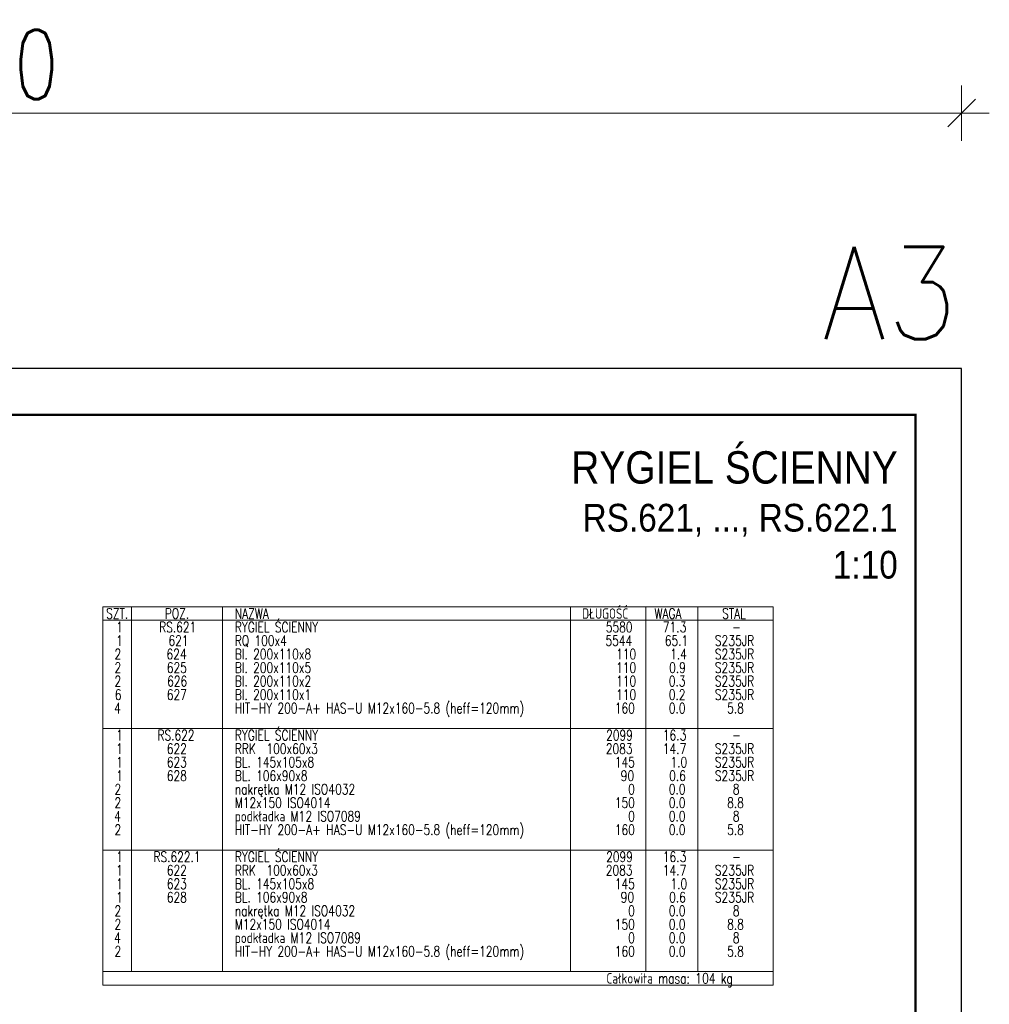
# Model space of a CAD drawing. Header units: millimetres. Extents: x -837 to -405, y 7835 to 8208.
# Tile 8 of 8: x -614 to -405, y 7995 to 8208. Entities that reach past the tile are written whole.
import ezdxf
from ezdxf.enums import TextEntityAlignment as Align

# ---------------------------------------------------------------- set-up
doc = ezdxf.new("R2010")
doc.units = ezdxf.units.MM
doc.header["$LTSCALE"] = 10
doc.layers.get('Defpoints').update_dxf_attribs({"color": 1})
doc.layers.add('_FORMATKA', color=8, linetype='Continuous', plot=False)
for name, color, linetype, lineweight in [('_RAMKA', 7, 'Continuous', 35), ('PS_DIM', 4, 'Continuous', 13), ('PS_TEXT', 3, 'Continuous', 18)]:
    doc.layers.add(name, color=color, linetype=linetype, lineweight=lineweight)
doc.styles.add('ARIAL', font='arial.ttf')
doc.styles.add('gil', font='txt', dxfattribs={"width": 0.9})
doc.styles.add('simplex', font='simplex.shx', dxfattribs={"width": 0.75})
doc.dimstyles.new('1_10_PRZ', dxfattribs={"dimtxt": 2, "dimasz": 1, "dimexe": 2, "dimexo": 5, "dimgap": 1, "dimtad": 1, "dimdec": 0, "dimlfac": 10, "dimtxsty": 'simplex', "dimblk": 'dimznak', "dimcen": 2, "dimse1": 1, "dimse2": 1, "dimclrt": 3, "dimadec": 1, "dimazin": 0, "dimtfac": 1, "dimtdec": 0, "dimtix": 1, "dimtmove": 2, "dimatfit": 3, "dimldrblk": 'dim-grot', "dimfxl": 1, "dimarcsym": 0})

# ---------------------------------------------------------------- blocks, each defined once
blk = doc.blocks.new('dimznak')
at = {"color": 0}
for points in [[(0, 2), (0, -2)], [(-2, 0), (2, 0)]]:
    blk.add_lwpolyline(points, dxfattribs=at)
at = {"color": 2}
blk.add_lwpolyline([(1, 1), (-1, -1)], dxfattribs=at)
blk = doc.blocks.new('*D20')
at = {"color": 252, "lineweight": -2, "transparency": 16777216}
blk.add_line((-417, 352.33), (-3, 352.33), dxfattribs=at)
at = {"layer": 'Defpoints', "color": 0, "transparency": 16777216}
for p in [(0, 352.33), (-420, 297), (0, 297)]:
    blk.add_point(p, dxfattribs=at)
at = {"color": 252, "lineweight": -2, "transparency": 16777216, "xscale": 3, "yscale": 3, "zscale": 3, "rotation": 180}
blk.add_blockref('dimznak', (-420, 352.33), dxfattribs=at)
at = {"color": 252, "lineweight": -2, "transparency": 16777216, "xscale": 3, "yscale": 3, "zscale": 3}
blk.add_blockref('dimznak', (0, 352.33), dxfattribs=at)
at = {"color": 252, "transparency": 16777216, "insert": (-210, 362.83), "char_height": 15, "attachment_point": 5, "style": 'simplex'}
blk.add_mtext('420', dxfattribs=at)
blk = doc.blocks.new('dim-grot')
blk.add_hatch(color=256).paths.add_polyline_path([(0, 0), (-2, 0.5), (-2, -0.5)])
blk.add_lwpolyline([(0, 0), (-2, 0.5), (-2, -0.5), (0, 0)])
blk = doc.blocks.new('Tytuł rysunku')
at = {"layer": 'PS_TEXT', "style": 'ARIAL', "flags": 4}
for tag, height, p in [('TYTUŁ1', 7, (-61.19, -9.34)), ('TYTUŁ2', 6, (-61.19, -19.72)), ('SKALA', 6, (-61.19, -28.72))]:
    blk.add_attdef(tag, text='', height=height, dxfattribs=at).set_placement(p, align=Align.MIDDLE_CENTER)
blk = doc.blocks.new('*X211')
at = {"color": 7}
for p, q in [((-451.33, 8080.84), (-596.46, 8080.84)), ((-596.46, 8080.84), (-596.46, 7998.94)), ((-451.33, 7998.94), (-451.33, 8080.84)), ((-596.46, 7998.94), (-451.33, 7998.94))]:
    blk.add_line(p, q, dxfattribs=at)
at = {"color": 3}
for p, q in [((-590.27, 8080.84), (-590.27, 8001.87)), ((-570.58, 8080.84), (-570.58, 8001.87)), ((-495.21, 8080.84), (-495.21, 8001.87)), ((-478.89, 8080.84), (-478.89, 8001.87)), ((-467.64, 8080.84), (-467.64, 8001.87)), ((-596.46, 8077.92), (-451.33, 8077.92)), ((-596.46, 8054.52), (-451.33, 8054.52)), ((-596.46, 8028.19), (-451.33, 8028.19)), ((-596.46, 8001.87), (-451.33, 8001.87))]:
    blk.add_line(p, q, dxfattribs=at)
at = {"color": 1, "style": 'simplex', "width": 0.75}
for s, p in [('SZT.', (-595.77, 8078.25)), ('POZ.', (-583.04, 8078.25)), ('NAZWA', (-567.88, 8078.25)), ('DŁUGOŚĆ', (-492.68, 8078.25)), ('WAGA', (-477.01, 8078.25)), ('STAL', (-462.38, 8078.25)), ('Całkowita masa: 104 kg', (-487.41, 7999.28))]:
    blk.add_text(s, height=2.25, dxfattribs=at).set_placement(p)
at = {"color": 3, "style": 'simplex', "width": 0.75}
for s, p in [('1', (-593.56, 8075.33)), ('RS.621', (-584.28, 8075.33)), ('RYGIEL ŚCIENNY', (-567.88, 8075.33)), ('5580', (-487.54, 8075.33)), ('71.3', (-475.17, 8075.33)), ('-', (-460.21, 8075.33)), ('1', (-593.56, 8051.93)), ('RS.622', (-584.64, 8051.93)), ('RYGIEL ŚCIENNY', (-567.88, 8051.93)), ('2099', (-487.46, 8051.93)), ('16.3', (-475.17, 8051.93)), ('-', (-460.21, 8051.93)), ('RYGIEL ŚCIENNY', (-567.88, 8025.6)), ('1', (-593.56, 8025.6)), ('RS.622.1', (-585.49, 8025.6)), ('2099', (-487.46, 8025.6)), ('16.3', (-475.17, 8025.6)), ('-', (-460.21, 8025.6))]:
    blk.add_text(s, height=2.25, dxfattribs=at).set_placement(p)
at = {"color": 4, "style": 'simplex', "width": 0.75}
for s, p in [('1', (-593.56, 8072.4)), ('621', (-582.23, 8072.4)), ('RQ 100x4', (-567.88, 8072.4)), ('5544', (-487.62, 8072.4)), ('65.1', (-474.76, 8072.4)), ('S235JR', (-463.91, 8072.4)), ('2', (-593.93, 8069.48)), ('624', (-582.64, 8069.48)), ('Bl. 200x110x8', (-567.88, 8069.48)), ('110', (-485.29, 8069.48)), ('1.4', (-473.64, 8069.48)), ('S235JR', (-463.91, 8069.48)), ('2', (-593.93, 8066.55)), ('625', (-582.6, 8066.55)), ('Bl. 200x110x5', (-567.88, 8066.55)), ('110', (-485.29, 8066.55)), ('0.9', (-473.8, 8066.55)), ('S235JR', (-463.91, 8066.55)), ('2', (-593.93, 8063.63)), ('626', (-582.55, 8063.63)), ('Bl. 200x110x2', (-567.88, 8063.63)), ('110', (-485.29, 8063.63)), ('0.3', (-473.88, 8063.63)), ('S235JR', (-463.91, 8063.63)), ('6', (-593.89, 8060.7)), ('627', (-582.6, 8060.7)), ('Bl. 200x110x1', (-567.88, 8060.7)), ('110', (-485.29, 8060.7)), ('0.2', (-473.88, 8060.7)), ('S235JR', (-463.91, 8060.7)), ('HIT-HY 200-A+ HAS-U M12x160-5.8 (heff=120mm)', (-567.88, 8057.78)), ('4', (-593.97, 8057.78)), ('160', (-485.61, 8057.78)), ('0.0', (-473.88, 8057.78)), ('5.8', (-461.26, 8057.78)), ('1', (-593.56, 8049)), ('622', (-582.6, 8049)), ('RRK  100x60x3', (-567.88, 8049)), ('2083', (-487.54, 8049)), ('14.7', (-475.17, 8049)), ('S235JR', (-463.91, 8049)), ('1', (-593.56, 8046.08)), ('623', (-582.6, 8046.08)), ('BL. 145x105x8', (-567.88, 8046.08)), ('145', (-485.61, 8046.08)), ('1.0', (-473.56, 8046.08)), ('S235JR', (-463.91, 8046.08)), ('1', (-593.56, 8043.15)), ('628', (-582.6, 8043.15)), ('BL. 106x90x8', (-567.88, 8043.15)), ('90', (-484.33, 8043.15)), ('0.6', (-473.8, 8043.15)), ('S235JR', (-463.91, 8043.15)), ('2', (-593.93, 8040.23)), ('nakrętka M12 ISO4032', (-567.88, 8040.23)), ('0', (-482.72, 8040.23)), ('0.0', (-473.88, 8040.23)), ('8', (-460.05, 8040.23)), ('2', (-593.93, 8037.3)), ('M12x150 ISO4014', (-567.88, 8037.3)), ('150', (-485.61, 8037.3)), ('0.0', (-473.88, 8037.3)), ('8.8', (-461.26, 8037.3)), ('podkładka M12 ISO7089', (-567.88, 8034.38)), ('4', (-593.97, 8034.38)), ('0', (-482.72, 8034.38)), ('0.0', (-473.88, 8034.38)), ('8', (-460.05, 8034.38)), ('2', (-593.93, 8031.45)), ('HIT-HY 200-A+ HAS-U M12x160-5.8 (heff=120mm)', (-567.88, 8031.45)), ('160', (-485.61, 8031.45)), ('0.0', (-473.88, 8031.45)), ('5.8', (-461.26, 8031.45)), ('1', (-593.56, 8022.68)), ('622', (-582.6, 8022.68)), ('RRK  100x60x3', (-567.88, 8022.68)), ('2083', (-487.54, 8022.68)), ('14.7', (-475.17, 8022.68)), ('S235JR', (-463.91, 8022.68)), ('1', (-593.56, 8019.75)), ('623', (-582.6, 8019.75)), ('BL. 145x105x8', (-567.88, 8019.75)), ('145', (-485.61, 8019.75)), ('1.0', (-473.56, 8019.75)), ('S235JR', (-463.91, 8019.75)), ('1', (-593.56, 8016.83)), ('628', (-582.6, 8016.83)), ('BL. 106x90x8', (-567.88, 8016.83)), ('90', (-484.33, 8016.83)), ('0.6', (-473.8, 8016.83)), ('S235JR', (-463.91, 8016.83)), ('2', (-593.93, 8013.9)), ('nakrętka M12 ISO4032', (-567.88, 8013.9)), ('0', (-482.72, 8013.9)), ('0.0', (-473.88, 8013.9)), ('8', (-460.05, 8013.9)), ('2', (-593.93, 8010.98)), ('M12x150 ISO4014', (-567.88, 8010.98)), ('150', (-485.61, 8010.98)), ('0.0', (-473.88, 8010.98)), ('8.8', (-461.26, 8010.98)), ('4', (-593.97, 8008.05)), ('podkładka M12 ISO7089', (-567.88, 8008.05)), ('0', (-482.72, 8008.05)), ('0.0', (-473.88, 8008.05)), ('8', (-460.05, 8008.05)), ('2', (-593.93, 8005.13)), ('HIT-HY 200-A+ HAS-U M12x160-5.8 (heff=120mm)', (-567.88, 8005.13)), ('160', (-485.61, 8005.13)), ('0.0', (-473.88, 8005.13)), ('5.8', (-461.26, 8005.13))]:
    blk.add_text(s, height=2.25, dxfattribs=at).set_placement(p)
blk = doc.blocks.new('*U19')
at = {"layer": '_FORMATKA', "lineweight": -3}
blk.add_lwpolyline([(-420, 0), (0, 0), (0, 297), (-420, 297)], close=True, dxfattribs=at)
at = {"layer": '_RAMKA', "lineweight": -3, "const_width": 0.5}
blk.add_lwpolyline([(-390, 10), (-10, 10), (-10, 287), (-390, 287)], close=True, dxfattribs=at)
at = {"layer": '_FORMATKA', "lineweight": -3, "style": 'simplex', "width": 0.9}
blk.add_text('A3', height=20, dxfattribs=at).set_placement((-0.86, 303.35), align=Align.RIGHT)
dim = blk.add_linear_dim(base=(0, 352.33), p1=(-420, 297), p2=(0, 297), dimstyle='1_10_PRZ', override={"dimscale": 3, "dimtxt": 5, "dimlfac": 1, "dimclrd": 252, "dimclrt": 252})
dim.commit()
dim.dimension.update_dxf_attribs({"geometry": '*D20', "text_midpoint": (-210, 362.83)})

msp = doc.modelspace()

# ---------------------------------------------------------------- block references
ref = msp.add_blockref('Tytuł rysunku', (-419.33, 8116.87))
ref.add_attrib('TYTUŁ1', 'RYGIEL ŚCIENNY', dxfattribs={"layer": 'PS_TEXT', "height": 7, "style": 'gil', "width": 0.9}).set_placement((-424.33, 8107.53), align=Align.RIGHT)
ref.add_attrib('TYTUŁ2', 'RS.621, ..., RS.622.1', dxfattribs={"layer": 'PS_TEXT', "height": 6, "style": 'gil', "width": 0.9}).set_placement((-424.33, 8097.14), align=Align.RIGHT)
ref.add_attrib('SKALA', '1:10', dxfattribs={"layer": 'PS_TEXT', "height": 6, "style": 'gil', "width": 0.9}).set_placement((-424.33, 8086.96), align=Align.RIGHT)
at = {"layer": 'PS_DIM'}
msp.add_blockref('*U19', (-410.51, 7835.42), dxfattribs=at)
at = {"layer": 'PS_TEXT', "color": 2, "linetype": 'Continuous'}
msp.add_blockref('*X211', (0, 0), dxfattribs=at)

doc.saveas('drawing.dxf')
